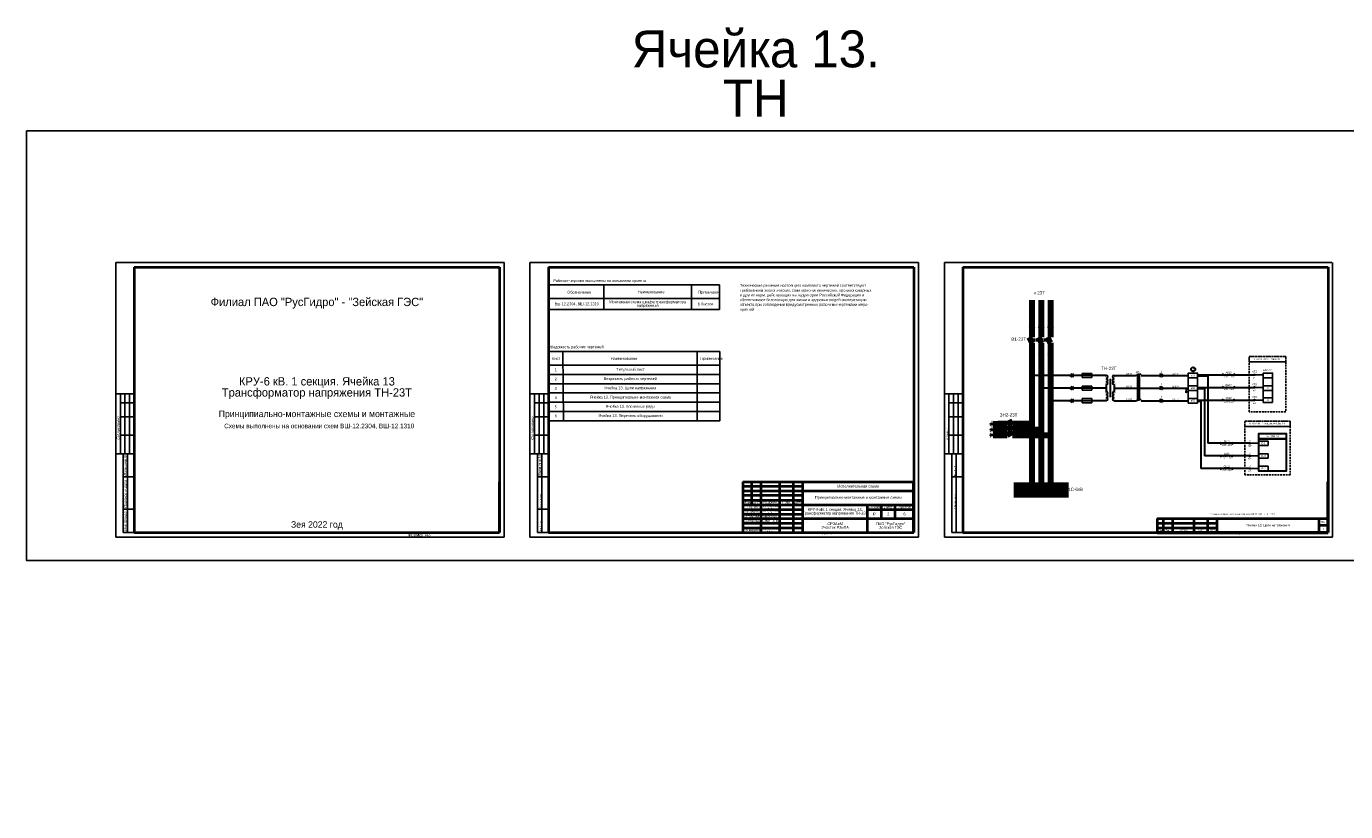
# Model space of a CAD drawing. Header units: millimetres. Extents: x 7700 to 12777, y -2533 to 2568.
# Tile 1 of 74: x 7700 to 9127, y -2533 to -1683. Entities that reach past the tile are written whole.
import ezdxf
from ezdxf.enums import TextEntityAlignment as Align

# ---------------------------------------------------------------- set-up
doc = ezdxf.new("R2010")
doc.units = ezdxf.units.MM
doc.linetypes.add('ACAD_ISO02W100', pattern=[15, 12, -3])
doc.linetypes.add('JIS_02_2.0', pattern=[3, 2, -1])
doc.layers.add('основная 0.5', color=7, linetype='Continuous', lineweight=50)
doc.layers.add('тонкая 0.25', color=7, linetype='Continuous', lineweight=25)
doc.styles.add('SIMPLEX', font='txt', dxfattribs={"height": 5})
doc.styles.get("Standard").update_dxf_attribs({"font": 'arial.ttf'})

msp = doc.modelspace()

# ---------------------------------------------------------------- hatches: boundary and pattern name
h = msp.add_hatch(color=256)
h.dxf.hatch_style = 1
h.paths.add_polyline_path([(8993, -2060.9), (8995.3, -2060), (8993, -2059)])
h = msp.add_hatch(color=256)
h.dxf.hatch_style = 1
h.paths.add_polyline_path([(9007, -2059), (9004.7, -2060), (9007, -2060.9)])
h = msp.add_hatch(color=256)
h.dxf.hatch_style = 1
h.paths.add_polyline_path([(8993, -2074.6), (8995.3, -2073.6), (8993, -2072.7)])
h = msp.add_hatch(color=256)
h.dxf.hatch_style = 1
h.paths.add_polyline_path([(9007, -2072.7), (9004.7, -2073.6), (9007, -2074.6)])
h = msp.add_hatch(color=256)
h.dxf.hatch_style = 1
h.paths.add_polyline_path([(8992.9, -2088.2), (8995.1, -2087.3), (8992.9, -2086.3)])
h = msp.add_hatch(color=256)
h.dxf.hatch_style = 1
h.paths.add_polyline_path([(9006.8, -2086.3), (9004.6, -2087.3), (9006.8, -2088.2)])
h = msp.add_hatch(color=256)
h.dxf.hatch_style = 1
h.paths.add_polyline_path([(8991.1, -2135.1), (8993.4, -2134.1), (8991.1, -2133.2)])
h = msp.add_hatch(color=256)
h.dxf.hatch_style = 1
h.paths.add_polyline_path([(9005.1, -2133.2), (9002.8, -2134.1), (9005.1, -2135.1)])
h = msp.add_hatch(color=256)
h.dxf.hatch_style = 1
h.paths.add_polyline_path([(8990.9, -2148.7), (8993.1, -2147.8), (8990.9, -2146.8)])
h = msp.add_hatch(color=256)
h.dxf.hatch_style = 1
h.paths.add_polyline_path([(9004.8, -2146.8), (9002.6, -2147.8), (9004.8, -2148.7)])
h = msp.add_hatch(color=256)
h.dxf.hatch_style = 1
h.paths.add_polyline_path([(8991, -2162.4), (8993.2, -2161.4), (8991, -2160.5)])
h = msp.add_hatch(color=256)
h.dxf.hatch_style = 1
h.paths.add_polyline_path([(9004.9, -2160.5), (9002.7, -2161.4), (9004.9, -2162.4)])
h = msp.add_hatch()
h.set_pattern_fill('ANGLE', color=256)
h.set_pattern_definition([(0, (4e-12, -8.978), (0, 6.985), [5.08, -1.905]), (90, (4e-12, -8.978), (-6.985, 4e-16), [5.08, -1.905])])
h.paths.add_polyline_path([(8806.8, -2532.1, 1), (8806, -2532.1, 1)])

# ---------------------------------------------------------------- linework, layer by layer
for p, q in [((7796.3, -2235.6), (7796.3, -1938.6)), ((7796.3, -1938.6), (8216.3, -1938.6)), ((7796.3, -2235.6), (7796.3, -1938.6)), ((8216.3, -2235.6), (8216.3, -1938.6)), ((8216.3, -2235.6), (8216.3, -1938.6)), ((8244.4, -2235.6), (8244.4, -1938.6)), ((8244.4, -1938.6), (8664.5, -1938.6)), ((8244.4, -2235.6), (8244.4, -1938.6)), ((8664.5, -2235.6), (8664.5, -1938.6)), ((8664.5, -2235.6), (8664.5, -1938.6)), ((8692.6, -2235.6), (8692.6, -1938.6)), ((8692.6, -2235.6), (8692.6, -1938.6)), ((8692.6, -1938.6), (9111.7, -1938.6)), ((9112.6, -2235.6), (9112.6, -1938.6)), ((9112.6, -2235.6), (9112.6, -1938.6)), ((8828.4, -2060.7), (8830.4, -2058.6)), ((8830.4, -2062.7), (8828.4, -2060.7)), ((8830.3, -2060.7), (8832.3, -2058.6)), ((8832.3, -2062.7), (8830.3, -2060.7)), ((8841.5, -2058.4), (8841.5, -2062.9)), ((8852.3, -2058.4), (8841.5, -2058.4)), ((8841.5, -2062.9), (8852.3, -2062.9)), ((8852.3, -2062.9), (8852.3, -2058.4)), ((8927.6, -2060.7), (8925.6, -2058.6)), ((8925.6, -2062.7), (8927.6, -2060.7)), ((8929.5, -2060.7), (8927.5, -2058.6)), ((8927.5, -2062.7), (8929.5, -2060.7)), ((8956.5, -2058.2), (8956.5, -2090.5)), ((8966.5, -2058.2), (8966.5, -2090.5)), ((8993, -2059), (8995.3, -2060)), ((8995.3, -2060), (8993, -2060.9)), ((9004.7, -2060), (9007, -2059)), ((9007, -2060.9), (9004.7, -2060)), ((9028.6, -2060), (9037.6, -2060)), ((9037.6, -2058.2), (9037.6, -2089.8)), ((9047.6, -2058.2), (9047.6, -2089.8)), ((7816.3, -2080.4), (7796.3, -2080.4)), ((7801.3, -2145.4), (7801.3, -2080.4)), ((7806.3, -2145.4), (7806.3, -2080.4)), ((7811.3, -2145.4), (7811.3, -2080.4)), ((8264.4, -2080.4), (8244.4, -2080.4)), ((8249.4, -2145.4), (8249.4, -2080.4)), ((8254.4, -2145.4), (8254.4, -2080.4)), ((8259.4, -2145.4), (8259.4, -2080.4)), ((8712.6, -2080.4), (8692.6, -2080.4)), ((8697.6, -2145.4), (8697.6, -2080.4)), ((8702.6, -2145.4), (8702.6, -2080.4)), ((8707.6, -2145.4), (8707.6, -2080.4)), ((8828.4, -2074.3), (8830.4, -2072.2)), ((8830.4, -2076.4), (8828.4, -2074.3)), ((8830.3, -2074.3), (8832.3, -2072.2)), ((8832.3, -2076.4), (8830.3, -2074.3)), ((8841.5, -2072.1), (8841.5, -2076.6)), ((8852.3, -2072.1), (8841.5, -2072.1)), ((8841.5, -2076.6), (8852.3, -2076.6)), ((8852.3, -2076.6), (8852.3, -2072.1)), ((8927.6, -2074.3), (8925.6, -2072.2)), ((8925.6, -2076.4), (8927.6, -2074.3)), ((8929.5, -2074.3), (8927.5, -2072.2)), ((8927.5, -2076.4), (8929.5, -2074.3)), ((8953, -2078.3), (8955.5, -2078.3)), ((8953.5, -2078.8), (8955, -2078.8)), ((8954, -2079), (8954.2, -2079.2)), ((8954, -2079), (8954.5, -2079)), ((8954.2, -2078.3), (8954.2, -2075.5)), ((8956.5, -2075.5), (8954.2, -2075.5)), ((8954.5, -2079), (8954.2, -2079.2)), ((8993, -2072.7), (8995.3, -2073.6)), ((8995.3, -2073.6), (8993, -2074.6)), ((9004.7, -2073.6), (9007, -2072.7)), ((9007, -2074.6), (9004.7, -2073.6)), ((9028.6, -2073.6), (9037.6, -2073.6)), ((7801.3, -2090.4), (7816.3, -2090.4)), ((8249.4, -2090.4), (8264.4, -2090.4)), ((8697.6, -2090.4), (8712.6, -2090.4)), ((8828.4, -2088), (8830.4, -2085.9)), ((8830.4, -2090), (8828.4, -2088)), ((8830.3, -2088), (8832.3, -2085.9)), ((8832.3, -2090), (8830.3, -2088)), ((8841.5, -2085.7), (8841.5, -2090.2)), ((8852.3, -2085.7), (8841.5, -2085.7)), ((8841.5, -2090.2), (8852.3, -2090.2)), ((8852.3, -2090.2), (8852.3, -2085.7)), ((8927.6, -2088), (8925.6, -2085.9)), ((8925.6, -2090), (8927.6, -2088)), ((8929.5, -2088), (8927.5, -2085.9)), ((8927.5, -2090), (8929.5, -2088)), ((8992.9, -2086.3), (8995.1, -2087.3)), ((8995.1, -2087.3), (8992.9, -2088.2)), ((9004.6, -2087.3), (9006.8, -2086.3)), ((9006.8, -2088.2), (9004.6, -2087.3)), ((9037.6, -2087.3), (9028.6, -2087.3)), ((7801.3, -2105.4), (7816.3, -2105.4)), ((8249.4, -2105.4), (8264.4, -2105.4)), ((8697.6, -2105.4), (8712.6, -2105.4)), ((7801.3, -2125.4), (7816.3, -2125.4)), ((8249.4, -2125.4), (8264.4, -2125.4)), ((8697.6, -2125.4), (8712.6, -2125.4)), ((8991.1, -2133.2), (8993.4, -2134.1)), ((8993.4, -2134.1), (8991.1, -2135.1)), ((9002.8, -2134.1), (9005.1, -2133.2)), ((9005.1, -2135.1), (9002.8, -2134.1)), ((9032.8, -2134.1), (9023.7, -2134.1)), ((7796.3, -2145.4), (7816.3, -2145.4)), ((7804.3, -2230.6), (7804.3, -2145.4)), ((7809.2, -2230.6), (7809.2, -2145.4)), ((8244.4, -2145.4), (8264.4, -2145.4)), ((8252.4, -2230.6), (8252.4, -2145.4)), ((8257.3, -2230.6), (8257.3, -2145.4)), ((8692.6, -2145.4), (8712.6, -2145.4)), ((8700.6, -2230.6), (8700.6, -2145.4)), ((8705.4, -2230.6), (8705.4, -2145.4)), ((8990.9, -2146.8), (8993.1, -2147.8)), ((8993.1, -2147.8), (8990.9, -2148.7)), ((9002.6, -2147.8), (9004.8, -2146.8)), ((9004.8, -2148.7), (9002.6, -2147.8)), ((9032.8, -2147.8), (9023.6, -2147.8)), ((8991, -2160.5), (8993.2, -2161.4)), ((8993.2, -2161.4), (8991, -2162.4)), ((9002.7, -2161.4), (9004.9, -2160.5)), ((9004.9, -2162.4), (9002.7, -2161.4)), ((9032.9, -2161.4), (9023.7, -2161.4)), ((7804.3, -2170.4), (7816.3, -2170.4)), ((8252.4, -2170.4), (8264.4, -2170.4)), ((8700.6, -2170.4), (8712.6, -2170.4)), ((7804.3, -2205.4), (7816.3, -2205.4)), ((8252.4, -2205.4), (8264.4, -2205.4)), ((7796.3, -2235.6), (8216.3, -2235.6)), ((7804.3, -2230.6), (7816.3, -2230.6)), ((8244.4, -2235.6), (8664.5, -2235.6)), ((8252.4, -2230.6), (8264.4, -2230.6)), ((8692.6, -2235.6), (9112.6, -2235.6)), ((8712.6, -2230.6), (8700.6, -2230.6))]:
    msp.add_line(p, q)
at = {"lineweight": 40}
for p, q in [((7816.3, -1943.6), (8211.4, -1943.6)), ((8211.4, -1943.6), (8211.4, -2230.6)), ((8264.4, -1943.6), (8659.5, -1943.6)), ((8659.5, -1943.6), (8659.5, -2230.6)), ((8712.6, -1943.6), (9107.7, -1943.6)), ((9107.7, -1943.6), (9107.7, -2230.6)), ((8474.5, -2195.6), (8539.5, -2195.6)), ((8474.5, -2205.6), (8539.5, -2205.6)), ((8474.5, -2210.6), (8539.5, -2210.6)), ((8474.5, -2215.6), (8539.5, -2215.6)), ((8474.5, -2220.6), (8539.5, -2220.6)), ((8474.5, -2225.6), (8539.5, -2225.6)), ((8922.7, -2215.6), (8987.7, -2215.6)), ((8922.7, -2220.6), (8987.7, -2220.6)), ((8922.7, -2225.6), (8987.7, -2225.6)), ((9097.7, -2215.6), (9097.7, -2230.6)), ((9097.7, -2222.6), (9107.7, -2222.6)), ((7816.3, -2230.6), (8211.4, -2230.6)), ((8264.4, -2230.6), (8659.5, -2230.6)), ((8712.6, -2230.6), (9107.7, -2230.6))]:
    msp.add_line(p, q, dxfattribs=at)
at = {"linetype": 'Continuous', "lineweight": 40}
for p, q in [((7816.3, -1943.6), (7816.3, -2230.6)), ((8264.4, -1943.6), (8264.4, -2230.6)), ((8712.6, -1943.6), (8712.6, -2230.6))]:
    msp.add_line(p, q, dxfattribs=at)
at = {"linetype": 'Continuous'}
for p, q in [((8264.5, -1962.5), (8449.5, -1962.5)), ((8324.2, -1989.5), (8324.2, -1962.5)), ((8419.2, -1989.5), (8419.2, -1962.5)), ((8449.5, -1962.5), (8449.5, -1989.5)), ((8449.5, -1977.5), (8264.5, -1977.5)), ((8449.5, -1989.5), (8264.5, -1989.5)), ((8264.7, -2034.6), (8449.7, -2034.6)), ((8279.9, -2034.6), (8280.8, -2109.6)), ((8425.2, -2034.6), (8425.2, -2109.6)), ((8425.2, -2034.6), (8425.2, -2061.6)), ((8449.7, -2034.6), (8449.8, -2109.6)), ((8449.7, -2049.6), (8264.4, -2049.6)), ((8264.7, -2059.6), (8449.7, -2059.6)), ((8449.7, -2069.6), (8264.4, -2069.6)), ((8264.4, -2079.6), (8449.7, -2079.6)), ((7816.3, -2089.6), (7816.3, -2109.6)), ((8264.4, -2089.6), (8264.4, -2109.6)), ((8449.7, -2089.6), (8264.4, -2089.6)), ((8712.6, -2089.6), (8712.6, -2109.6)), ((8449.7, -2099.6), (8264.4, -2099.6)), ((8449.8, -2109.6), (8264.6, -2109.6)), ((7816.3, -2129.6), (7816.3, -2149.6)), ((8264.4, -2129.6), (8264.4, -2149.6)), ((8712.6, -2129.6), (8712.6, -2149.6))]:
    msp.add_line(p, q, dxfattribs=at)
at = {"color": 40, "lineweight": 100, "true_color": 0xf8d731}
for p, q in [((8787.3, -1979.3), (8787.3, -2019.4)), ((8784.3, -2019.4), (8787.3, -2025.4)), ((8787.3, -2025.4), (8787.3, -2179.3)), ((8745.3, -2111.9), (8745.3, -2114.4)), ((8760.4, -2113.1), (8766.4, -2110.1)), ((8744.3, -2112.9), (8744.1, -2113.1)), ((8744.3, -2113.4), (8744.1, -2113.1)), ((8744.3, -2112.9), (8744.3, -2113.4)), ((8744.8, -2112.4), (8744.8, -2113.9)), ((8745.3, -2113.1), (8750.4, -2113.1)), ((8760.4, -2113.1), (8750.4, -2113.1)), ((8787.3, -2113.1), (8766.4, -2113.1)), ((8767.9, -2179.3), (8826.8, -2179.3))]:
    msp.add_line(p, q, dxfattribs=at)
at = {"color": 3, "lineweight": 100}
for p, q in [((8797.3, -1979.3), (8797.3, -2019.4)), ((8794.3, -2019.4), (8797.3, -2025.4)), ((8797.3, -2025.4), (8797.3, -2179.3)), ((8744.3, -2119), (8744.1, -2119.2)), ((8744.3, -2119.5), (8744.1, -2119.2)), ((8744.3, -2119), (8744.3, -2119.5)), ((8744.8, -2118.5), (8744.8, -2120)), ((8745.3, -2118), (8745.3, -2120.5)), ((8745.3, -2119.2), (8750.4, -2119.2)), ((8750.4, -2119.2), (8760.4, -2119.2)), ((8766.4, -2116.2), (8760.4, -2119.2)), ((8766.4, -2119.2), (8797.3, -2119.2)), ((8767.9, -2184.3), (8826.8, -2184.3))]:
    msp.add_line(p, q, dxfattribs=at)
at = {"color": 1, "lineweight": 100}
for p, q in [((8807.3, -1979.3), (8807.3, -2019.4)), ((8807.3, -2025.4), (8804.3, -2019.4)), ((8807.3, -2025.4), (8807.3, -2179.3)), ((8744.3, -2125), (8744.1, -2125.2)), ((8744.3, -2125.5), (8744.1, -2125.2)), ((8744.3, -2125), (8744.3, -2125.5)), ((8744.8, -2124.5), (8744.8, -2126)), ((8745.3, -2124), (8745.3, -2126.5)), ((8745.3, -2125.2), (8750.4, -2125.2)), ((8750.4, -2125.2), (8760.4, -2125.2)), ((8766.4, -2122.2), (8760.4, -2125.3)), ((8766.4, -2125.2), (8807.4, -2125.2)), ((8767.9, -2189.3), (8826.8, -2189.3))]:
    msp.add_line(p, q, dxfattribs=at)
at = {"lineweight": 50}
for p, q in [((8785.3, -2007.5), (8787.3, -2005.6)), ((8785.3, -2009.4), (8787.3, -2007.4)), ((8787.3, -2005.6), (8789.4, -2007.5)), ((8787.3, -2007.4), (8789.4, -2009.4)), ((8795.3, -2007.5), (8797.3, -2005.6)), ((8795.3, -2009.4), (8797.3, -2007.4)), ((8797.3, -2005.6), (8799.4, -2007.5)), ((8797.3, -2007.4), (8799.4, -2009.4)), ((8805.3, -2007.5), (8807.3, -2005.6)), ((8805.3, -2009.4), (8807.3, -2007.4)), ((8807.3, -2005.6), (8809.4, -2007.5)), ((8807.3, -2007.4), (8809.4, -2009.4)), ((8785.3, -2035.5), (8787.3, -2037.4)), ((8785.3, -2037.4), (8787.3, -2039.3)), ((8787.3, -2037.4), (8789.4, -2035.5)), ((8787.3, -2039.3), (8789.4, -2037.4)), ((8795.3, -2035.5), (8797.3, -2037.4)), ((8795.3, -2037.4), (8797.3, -2039.3)), ((8797.3, -2037.4), (8799.4, -2035.5)), ((8797.3, -2039.3), (8799.4, -2037.4)), ((8805.3, -2035.5), (8807.3, -2037.4)), ((8805.3, -2037.4), (8807.3, -2039.3)), ((8807.3, -2037.4), (8809.4, -2035.5)), ((8807.3, -2039.3), (8809.4, -2037.4)), ((8901.3, -2059.5), (8901.5, -2060.1))]:
    msp.add_line(p, q, dxfattribs=at)
at = {"linetype": 'JIS_02_2.0', "lineweight": 50}
for p, q in [((8785.7, -2022.2), (8805.7, -2022.2)), ((8763.7, -2123.6), (8763.7, -2111.8))]:
    msp.add_line(p, q, dxfattribs=at)
at = {"color": 40, "lineweight": 30, "true_color": 0xf8d731}
for p, q in [((8867.6, -2060.7), (8787.3, -2060.7)), ((8876.2, -2060.7), (8899.1, -2060.7)), ((8905.5, -2060.7), (8956.5, -2060.7)), ((8966.5, -2060), (9027.3, -2060)), ((8966.5, -2061.2), (8977.6, -2061.2)), ((8977.6, -2061.2), (8977.6, -2134.1)), ((9022.5, -2134.1), (8977.6, -2134.1))]:
    msp.add_line(p, q, dxfattribs=at)
at = {"lineweight": 30}
for p, q in [((8871.9, -2064.3), (8871.9, -2084.3)), ((8899.1, -2060.7), (8905.5, -2059.1)), ((8901.3, -2059.5), (8903, -2059.1)), ((8901.5, -2060.1), (8901.5, -2087.4)), ((8903, -2059.1), (8903.2, -2059.7)), ((8903.2, -2059.7), (8903.2, -2087)), ((8867.6, -2070.7), (8867.6, -2078)), ((8876.2, -2070.7), (8876.2, -2078)), ((8899.1, -2088), (8905.5, -2086.5))]:
    msp.add_line(p, q, dxfattribs=at)
at = {"color": 3, "lineweight": 30}
for p, q in [((8867.6, -2074.3), (8797.3, -2074.3)), ((8866.7, -2074.3), (8797.3, -2074.3)), ((8876.2, -2074.3), (8956.5, -2074.3)), ((8966.5, -2073.6), (9027.3, -2073.6)), ((8966.5, -2074.9), (8973.9, -2074.9)), ((8973.9, -2074.9), (8973.9, -2147.8)), ((9022.4, -2147.8), (8973.9, -2147.8))]:
    msp.add_line(p, q, dxfattribs=at)
at = {"color": 1, "lineweight": 30}
for p, q in [((8867.8, -2088), (8807.3, -2088)), ((8866.8, -2088), (8807.3, -2088)), ((8876, -2088), (8899.1, -2088)), ((8905.5, -2088), (8956.5, -2088)), ((8966.5, -2087.3), (9027.3, -2087.3)), ((8966.5, -2088.5), (8970.1, -2088.5)), ((8970.1, -2088.5), (8970.1, -2161.4)), ((9022.5, -2161.4), (8970.1, -2161.4))]:
    msp.add_line(p, q, dxfattribs=at)
at = {"color": 2}
msp.add_lwpolyline([(7699.7, -1796.2), (10408, -1796.2), (10408, -2260.7), (7699.7, -2260.7)], close=True, dxfattribs=at)
at = {"color": 32, "linetype": 'ACAD_ISO02W100', "ltscale": 0.2, "true_color": 0xcd6928}
for points in [[(9022.3, -2040.3), (9022.3, -2040.3), (9062, -2040.3), (9062, -2046), (9022.3, -2046), (9022.3, -2040.3)], [(9017.5, -2110.1), (9017.5, -2110.1), (9066.8, -2110.1), (9066.8, -2115.8), (9017.5, -2115.8), (9017.5, -2110.1)]]:
    msp.add_lwpolyline(points, dxfattribs=at)
at = {"color": 32, "linetype": 'JIS_02_2.0', "true_color": 0xcd6928}
for points in [[(9022.3, -2046), (9062, -2046), (9062, -2100.1), (9022.3, -2100.1)], [(9017.5, -2115.8), (9066.8, -2115.8), (9066.8, -2168.1), (9017.5, -2168.1)]]:
    msp.add_lwpolyline(points, close=True, dxfattribs=at)
at = {"color": 40, "lineweight": 100, "true_color": 0xf8d731, "const_width": 0.45}
for points in [[(8787.6, -2060.7, 1), (8787.1, -2060.7, 1)], [(8787.6, -2113.1, 1), (8787.1, -2113.1, 1)]]:
    msp.add_lwpolyline(points, format="xyb", close=True, dxfattribs=at)
for points in [[(8966.5, -2063.2), (8956.5, -2063.2), (8956.5, -2058.2), (8966.5, -2058.2)], [(9047.6, -2063.2), (9037.6, -2063.2), (9037.6, -2058.2), (9047.6, -2058.2)], [(8966.5, -2076.8), (8956.5, -2076.8), (8956.5, -2071.8), (8966.5, -2071.8)], [(9047.6, -2076.8), (9037.6, -2076.8), (9037.6, -2071.8), (9047.6, -2071.8)], [(8966.5, -2090.5), (8956.5, -2090.5), (8956.5, -2085.5), (8966.5, -2085.5)], [(9047.6, -2089.8), (9037.6, -2089.8), (9037.6, -2084.8), (9047.6, -2084.8)], [(9042.8, -2136.6), (9032.8, -2136.6), (9032.8, -2131.6), (9042.8, -2131.6)], [(9042.8, -2150.3), (9032.8, -2150.3), (9032.8, -2145.3), (9042.8, -2145.3)], [(9042.8, -2163.9), (9032.8, -2163.9), (9032.8, -2158.9), (9042.8, -2158.9)]]:
    msp.add_lwpolyline(points, close=True)
at = {"color": 3, "lineweight": 50, "const_width": 0.45}
for points in [[(8797.6, -2074.3, 1), (8797.1, -2074.3, 1)], [(8797.6, -2119.2, 1), (8797.1, -2119.2, 1)]]:
    msp.add_lwpolyline(points, format="xyb", close=True, dxfattribs=at)
at = {"color": 1, "lineweight": 100, "const_width": 0.45}
for points in [[(8807.6, -2088, 1), (8807.1, -2088, 1)], [(8807.6, -2125.2, 1), (8807.1, -2125.2, 1)]]:
    msp.add_lwpolyline(points, format="xyb", close=True, dxfattribs=at)
at = {"lineweight": 30}
msp.add_lwpolyline([(9032.8, -2123.6), (9032.8, -2123.6), (9062.4, -2123.6), (9062.4, -2129.2), (9032.8, -2129.2), (9032.8, -2123.6)], dxfattribs=at)
msp.add_lwpolyline([(9032.8, -2129.2), (9062.4, -2129.2), (9062.4, -2164.4), (9032.8, -2164.4)], close=True, dxfattribs=at)
msp.add_circle((8961.7, -2054.1), 2.25, dxfattribs=at)
for centre in [(9028, -2060), (9028, -2073.6), (9028, -2087.3), (9023.1, -2134.1), (9023, -2147.8), (9023.1, -2161.4)]:
    msp.add_circle(centre, 0.629)
for centre, start, end in [((8867.6, -2062.3), 270.0042, 90.0042), ((8867.6, -2065.7), 270.0042, 90.0042), ((8867.6, -2069), 270.0042, 90.0042), ((8876.2, -2062.3), 89.9958, 269.9958), ((8876.2, -2065.7), 89.9958, 269.9958), ((8876.2, -2069), 89.9958, 269.9958), ((8867.6, -2079.7), 270.0042, 90.0042), ((8867.6, -2083), 270.0042, 90.0042), ((8876.2, -2079.7), 89.9958, 269.9958), ((8876.2, -2083), 89.9958, 269.9958), ((8867.6, -2086.3), 270.0042, 90.0042), ((8876.2, -2086.3), 89.9958, 269.9958)]:
    msp.add_arc(centre, 1.67, start, end, dxfattribs=at)
at = {"layer": 'основная 0.5', "lineweight": 40}
for p, q in [((8211.4, -2230.6), (8211.4, -2175.6)), ((8474.5, -2175.6), (8659.5, -2175.6)), ((8474.5, -2175.6), (8474.5, -2230.6)), ((8484.5, -2200.6), (8484.5, -2175.6)), ((8494.5, -2230.6), (8494.5, -2175.6)), ((8514.5, -2230.6), (8514.5, -2175.6)), ((8529.5, -2230.6), (8529.5, -2175.6)), ((8539.5, -2230.6), (8539.5, -2175.6)), ((8474.5, -2195.6), (8539.5, -2195.6)), ((8539.5, -2185.6), (8659.5, -2185.6)), ((8474.5, -2200.6), (8659.5, -2200.6)), ((8609.5, -2230.6), (8609.5, -2200.6)), ((8609.5, -2205.6), (8659.5, -2205.6)), ((8624.5, -2215.6), (8624.5, -2200.6)), ((8639.5, -2215.6), (8639.5, -2200.6)), ((8539.5, -2215.6), (8659.5, -2215.6)), ((8922.7, -2215.6), (8922.7, -2230.6)), ((8929.7, -2230.6), (8929.7, -2215.6)), ((8939.7, -2230.6), (8939.7, -2215.6)), ((8962.7, -2230.6), (8962.7, -2215.6)), ((8977.7, -2230.6), (8977.7, -2215.6)), ((8987.7, -2230.6), (8987.7, -2215.6)), ((8987.7, -2215.6), (9107.7, -2215.6)), ((8026.4, -2230.6), (8211.4, -2230.6)), ((8474.5, -2230.6), (8659.5, -2230.6))]:
    msp.add_line(p, q, dxfattribs=at)
at = {"layer": 'основная 0.5', "color": 0}
for p, q in [((8659.5, -2230.6), (8659.5, -2175.6)), ((9107.7, -2230.6), (9107.7, -2175.6)), ((8922.7, -2230.6), (9107.7, -2230.6))]:
    msp.add_line(p, q, dxfattribs=at)
at = {"layer": 'тонкая 0.25', "lineweight": 40}
for p, q in [((8474.5, -2180.6), (8539.5, -2180.6)), ((8474.5, -2185.6), (8539.5, -2185.6)), ((8474.5, -2185.6), (8539.5, -2185.6)), ((8539.5, -2190.6), (8474.5, -2190.6))]:
    msp.add_line(p, q, dxfattribs=at)

# ---------------------------------------------------------------- texts
at = {"linetype": 'Continuous', "style": 'SIMPLEX'}
for s, p in [('Рабочие чертежи выполнены на основании проекта', (8269.5, -1959.6)), ('Обозначение', (8284.8, -1972.1)), ('Наименование', (8361.1, -1971.8)), ('Примечание', (8426.2, -1972.1)), ('Технические решения настоящего комплекта чертежей соответствуют', (8471.4, -1964.8)), ('требованиям экологических, санитарно-гигиенических, противопожарных', (8471.4, -1970)), ('обеспечивают безопасную для жизни и здоровья людей эксплуатацию', (8471.4, -1980.3)), ('объекта при соблюдении предусмотренных рабочими чертежами меро-', (8471.4, -1985.4)), ('и других норм, действующих на территории Российской Федерации и', (8471.4, -1975.1)), ('приятий', (8471.4, -1990.6)), ('Ведомость рабочих чертежей ', (8266.6, -2031.3)), ('Лист', (8268.1, -2043.9)), ('Наименование', (8331.8, -2043.9)), ('Примечание', (8428.8, -2043.9))]:
    msp.add_text(s, height=3, dxfattribs=at).set_placement(p)
at = {"color": 4, "style": 'SIMPLEX'}
for s, p in [('23Т-118', (9000.2, -2062.8)), ('23Т-118', (9000.2, -2076.4)), ('23Т-118', (9000.1, -2090.1)), ('23Т-136', (8998.3, -2136.9)), ('23Т-136', (8998.1, -2150.5)), ('23Т-136', (8998.2, -2164.2))]:
    msp.add_text(s, height=2, dxfattribs=at).set_placement(p, align=Align.CENTER)
at = {"linetype": 'Continuous', "oblique": 20}
for s, p in [('Согласовано', (7800.2, -2130.6)), ('Взам.инв.N', (7808.2, -2169.6)), ('Подпись и дата', (7808.2, -2204.6)), ('Инв.Nподл.', (7808.2, -2229.6))]:
    msp.add_text(s, height=3, rotation=90, dxfattribs=at).set_placement(p)
at = {"linetype": 'Continuous', "style": 'SIMPLEX'}
for s, height, p in [('Согласовано', 3, (8248.4, -2130.2)), ('Согласовано', 1.5, (8696.4, -2130.5)), ('Взам.инв.N', 3, (8256.4, -2169.2)), ('Взам.инв.N', 1.5, (8704.4, -2169.5)), ('Подпись и дата', 1.5, (8256.4, -2204.2)), ('Подпись и дата', 1.5, (8704.4, -2204.5)), ('Инв.Nподл.', 1.5, (8256.4, -2229.2))]:
    msp.add_text(s, height=height, rotation=90, dxfattribs=at).set_placement(p)
at = {"lineweight": 35, "attachment_point": 5, "line_spacing_factor": 0.8, "style": 'SIMPLEX'}
for s, insert, char_height, width in [('\\P{\\H16x;Ячейка 13. ТН}', (8488.6, -1732.4), 2.5, 305.322), ('Филиал ПАО "РусГидро" - "Зейская ГЭС"', (8013.9, -1982.5), 9, 395.094), ('Вш-12.2304, ВШ-12.1310', (8295, -1983.5), 3, 58.28), ('6 Листов', (8434.3, -1983.5), 3, 30.261), ('1', (8272.2, -2054.6), 3, 15.434), ('Титульный лист', (8353.1, -2054.6), 3, 144.12), ('КРУ-6 кВ. 1 секция. Ячейка 13\\PТрансформатор напряжения ТН-23Т', (8013.9, -2074.4), 9, 395.094), ('2', (8272.3, -2064.6), 3, 15.176), ('Ведомость рабочих чертежей', (8353, -2064.6), 3, 144.287), ('3', (8272.2, -2074.6), 3, 15.434), ('4', (8272.2, -2084.6), 3, 15.434), ('Ячейка 13. Принципиально-монтажная схема', (8353, -2084.6), 3, 144.369), ('Ячейка 13. Цепи напряжения', (8353, -2074.6), 3, 144.255), ('5', (8272.2, -2094.6), 3, 15.434), ('Ячейка 13. Клеммные ряды', (8353, -2094.6), 3, 144.369), ('Принципиально-монтажные схемы и монтажные', (8013.9, -2103.3), 7, 395.094), ('6', (8272.3, -2104.6), 3, 15.434), ('Ячейка 13. Перечень оборудования', (8353.1, -2104.6), 3, 144.369), ('\\pi-15,l20,t20;Схемы выполнены на основании схем ВШ-12.2304, ВШ-12.1310', (8013.9, -2115.8), 5, 395.094), ('Исполнительная схема', (8599.5, -2180.5), 3, 120), ('КРУ-6 кВ. 1 секция. Ячейка 13.\\PТрансформатор напряжения ТН-23Т', (8574.5, -2208.1), 3, 70), ('Стадия', (8617, -2203.1), 3, 15), ('Р', (8617, -2210.6), 3, 15), ('Лист', (8632, -2203.1), 3, 15), ('2', (8632, -2210.6), 3, 15), ('Листов', (8649.5, -2203.1), 3, 20), ('6', (8649.5, -2210.6), 3, 20), ('\\pi-4.8,l6.4,t6.4;*^IСхемы выполнены на основании проекта ВШ-12.2304, ВШ-12.1310', (9013.9, -2210.8), 1.6, 185), ('Зея 2022 год', (8013.9, -2222.9), 7, 395.094), ('СРЗАиМ\\PУчасток РЗиПА', (8574.5, -2223.1), 3, 70), ('ПАО "РусГидро"  \\PЗейская ГЭС', (8634.5, -2223.1), 3, 50), ('Ячейка 13. Цепи напряжения', (9042.7, -2223.1), 2.5, 110), ('{\\Fromans|c204;Лист}', (9102.7, -2219.1), 1.6, 10), ('{\\Fromans|c204;3}', (9102.7, -2226.6), 1.6, 10), ('{\\Fromans|c204;Изм.}', (8926.2, -2228.1), 1.6, 7), ('{\\Fromans|c204;Лист}', (8934.7, -2228.1), 1.6, 10), ('{\\Fromans|c0;N \\Fromans|c204;докум.}', (8951.2, -2228.1), 1.6, 23), ('{\\Fromans|c204;Подп.}', (8970.2, -2228.1), 1.6, 15), ('{\\Fromans|c204;Дата}', (8982.7, -2228.1), 1.6, 10)]:
    msp.add_mtext(s, dxfattribs=dict(at, insert=insert, char_height=char_height, width=width))
at = {"style": 'SIMPLEX'}
for s, insert, char_height, width, attachment_point in [('к 23Т', (8801.4, -1971.3), 3.5, 13.106, 6), ('В1-23Т', (8780.9, -2021.4), 3.5, 13.106, 6), ('ТН-23Т', (8878.6, -2053.1), 3.5, 13.106, 6), ('2', (8961.7, -2054.1), 2, 4.387, 5), ('2', (8927.5, -2070.1), 2, 4.945, 5), ('1', (8927.5, -2056.5), 2, 4.945, 5), ('3', (8927.5, -2083.8), 2, 4.945, 5), ('ЗН2-23Т', (8771.6, -2103.4), 3.5, 13.106, 6), ('1С-6кВ ', (8842.4, -2183.9), 3.5, 13.045, 6)]:
    msp.add_mtext(s, dxfattribs=dict(at, insert=insert, char_height=char_height, width=width, attachment_point=attachment_point))
at = {"color": 1, "lineweight": 35, "char_height": 3, "attachment_point": 5, "line_spacing_factor": 0.8, "style": 'SIMPLEX'}
for s, insert, width in [('{\\C256;Монтажная схема шкафа трансформатора напряжения }', (8371.7, -1983.5), 95.022), ('\\pt36;{\\C256;Принципиально-монтажные и монтажные схемы}', (8599.5, -2193.1), 120)]:
    msp.add_mtext(s, dxfattribs=dict(at, insert=insert, width=width))
at = {"color": 1, "char_height": 2, "attachment_point": 5, "style": 'SIMPLEX'}
for s, insert, width in [('{\\C256;Панель 1Р2. РПН-23Т}', (9042.2, -2043.1), 39.621), ('{\\C256;B600}', (9000, -2071.3), 10.557)]:
    msp.add_mtext(s, dxfattribs=dict(at, insert=insert, width=width))
at = {"color": 7, "attachment_point": 5, "style": 'SIMPLEX'}
for s, insert, char_height, width in [('БАР-23Т', (9042.6, -2055), 2, 10), ('A612', (9000, -2057.7), 2, 3.389), ('XT5\\P\\Pк1', (9028, -2060), 2, 3.389), ('XT5\\P\\Pк2', (9028, -2073.6), 2, 4.102), ('XT5\\P\\Pк3', (9028, -2087.3), 2, 4.459), ('С612', (8999.9, -2085), 2, 3.389), ('КРУ-6 кВ. 1 секция, ячейка 14.', (9042.2, -2113), 2, 49.361), ('{\\C256;SEPAM 40}', (9047.6, -2126.4), 2, 29.621), ('A612', (8998.1, -2131.8), 2, 9.476), ('3\\P\\Pк23', (9023.1, -2134.1), 1.6, 3.389), ('B600', (8997.9, -2145.4), 2, 9.476), ('3\\P\\Pк24', (9023, -2147.8), 1.6, 3.389), ('С612', (8998, -2159.1), 2, 9.476), ('3\\P\\Pк25', (9023.1, -2161.4), 1.6, 3.389)]:
    msp.add_mtext(s, dxfattribs=dict(at, insert=insert, char_height=char_height, width=width))
at = {"lineweight": 50, "attachment_point": 5, "style": 'SIMPLEX'}
for s, insert, char_height, width, rotation in [('a', (8866.8, -2061.5), 1.6, 3.031, 0.0042), ('x', (8866.8, -2069.4), 1.6, 2.633, 0.0042), ('a', (8877, -2061.5), 1.6, 3.031, 359.9958), ('x', (8877, -2069.4), 1.6, 2.633, 359.9958), ('A611', (8892.5, -2059), 2, 7.899, 0.0042), ('1АВ', (8901.5, -2056.8), 1.6, 2.633, 0.0042), ('A612', (8942.5, -2059), 2, 7.899, 0.0042), ('к51', (8961.5, -2060.7), 2, 10, 0.0042), ('a', (8866.8, -2078.8), 1.6, 3.031, 0.0042), ('a', (8877, -2078.8), 1.6, 3.031, 359.9958), ('B611', (8892.5, -2072.6), 2, 7.899, 0.0042), ('B600', (8942.5, -2072.6), 2, 7.899, 0.0042), ('к52', (8961.5, -2074.3), 2, 10, 0.0042), ('x', (8866.8, -2086.7), 1.6, 2.633, 0.0042), ('x', (8877, -2086.7), 1.6, 2.633, 359.9958), ('C611', (8892.5, -2086.3), 2, 7.899, 0.0042), ('C612', (8942.5, -2086.3), 2, 7.899, 0.0042), ('к53', (8961.5, -2087.9), 2, 10, 0.0042)]:
    msp.add_mtext(s, dxfattribs=dict(at, insert=insert, char_height=char_height, width=width, rotation=rotation))
at = {"char_height": 2, "width": 10, "attachment_point": 5, "rotation": 0, "style": 'SIMPLEX'}
for s, insert in [('1', (9042.6, -2060.7)), ('2', (9042.6, -2074.3)), ('3', (9042.6, -2087.3)), ('E-1', (9037.8, -2134.1)), ('E-3', (9037.8, -2147.8)), ('E-2', (9037.8, -2161.4))]:
    msp.add_mtext(s, dxfattribs=dict(at, insert=insert))
at = {"char_height": 2.5, "attachment_point": 5, "line_spacing_factor": 0.8, "style": 'SIMPLEX'}
for s, insert, width in [('Изм.', (8479.5, -2198.1), 10), ('Лист', (8489.5, -2198), 10), ('№ докум.', (8504.5, -2198.1), 20), ('Подп{\\fGENISO|b0|i1|c204|p2;.}', (8522, -2198), 15), ('Дата', (8534.5, -2198.2), 10), ('Согласовал', (8484.9, -2213.1), 19.242), ('Проверил', (8484.9, -2208.1), 19.242), ('Чертил', (8484.9, -2203.1), 19.242), ('Бурнакова А.А.', (8504.5, -2203), 20), ('Бурнакова А.А.', (8504.5, -2208.1), 20), ('Янак И.И.', (8504.5, -2213.1), 20), ('Согласовал', (8485, -2217.9), 19.242), ('Сухомесов М.А.', (8504.5, -2228.1), 20), ('Сячин А.В.', (8504.6, -2217.9), 20), ('Утвердил', (8484.9, -2228.1), 19.242)]:
    msp.add_mtext(s, dxfattribs=dict(at, insert=insert, width=width))
at = {"lineweight": 30, "insert": (8112, -2231.1), "char_height": 3.5, "attachment_point": 1}
msp.add_mtext_dynamic_manual_height_columns('Формат А3', width=45.854, gutter_width=12.5, heights=[0], dxfattribs=at)
at = {"lineweight": 30, "char_height": 1.6, "attachment_point": 1, "style": 'SIMPLEX'}
for s, insert in [('{\\fGENISO|b0|i1|c204|p2;Формат А3}', (8560.1, -2231.1)), ('Формат А3', (9008.3, -2231.1))]:
    msp.add_mtext_dynamic_manual_height_columns(s, width=45.854, gutter_width=12.5, heights=[0], dxfattribs=dict(at, insert=insert))

doc.saveas('drawing.dxf')
